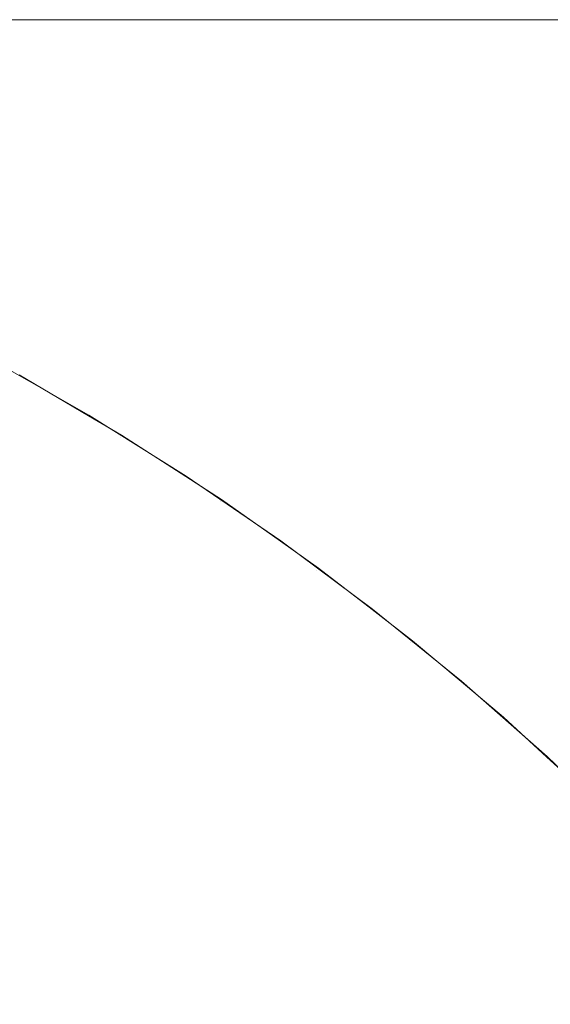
# Model space of a CAD drawing. Header units: centimetres. Extents: x -25.9 to 27.4, y -28.2 to -26.4.
# Tile 87 of 199: x -8.0798 to -8.0608, y -26.3952 to -26.36. Entities that reach past the tile are written whole.
import ezdxf

# ---------------------------------------------------------------- set-up
doc = ezdxf.new("R2010")
doc.units = ezdxf.units.CM
doc.header["$LTSCALE"] = 2.54
doc.layers.add('Lucido design-1', color=7, linetype='Continuous')

# ---------------------------------------------------------------- blocks, each defined once
blk = doc.blocks.new('Gruppo-4-1')
at = {"color": 7, "linetype": 'Continuous', "lineweight": 9}
for points, invisible_edges in [([(27.271439, -26.360047, 540.423108), (27.271439, -26.36, 540.420033), (-25.828561, -26.36, 540.420033), (-25.828561, -26.360047, 540.423108)], 8), ([(-25.828561, -26.36, 539.820033), (-8.078696, -26.36, 540.152168), (-8.084169, -26.36, 540.145677)], 9), ([(-25.828561, -26.36, 540.420033), (-8.003133, -26.36, 540.205611), (-8.010942, -26.36, 540.202279)], 9), ([(-25.828561, -26.36, 540.420033), (-8.040556, -26.36, 540.185735), (-8.047488, -26.36, 540.180833)], 9), ([(-25.828561, -26.36, 540.420033), (-8.0261, -26.36, 540.194636), (-8.033423, -26.36, 540.190339)], 9), ([(-8.010942, -26.36, 540.202279), (-8.018602, -26.36, 540.198619), (-25.828561, -26.36, 540.420033)], 10), ([(-8.018602, -26.36, 540.198619), (-8.0261, -26.36, 540.194636), (-25.828561, -26.36, 540.420033)], 10), ([(-25.828561, -26.36, 540.420033), (-7.987126, -26.36, 540.211267), (-7.995189, -26.36, 540.208609)], 9), ([(-25.828561, -26.36, 540.420033), (-7.970697, -26.36, 540.215544), (-7.978957, -26.36, 540.21358)], 9), ([(-25.828561, -26.36, 539.820033), (-8.066949, -26.36, 540.164425), (-8.072953, -26.36, 540.158421)], 9), ([(-8.033423, -26.36, 540.190339), (-8.040556, -26.36, 540.185735), (-25.828561, -26.36, 540.420033)], 10), ([(-8.047488, -26.36, 540.180833), (-8.054205, -26.36, 540.175641), (-25.828561, -26.36, 540.420033)], 10), ([(-7.995189, -26.36, 540.208609), (-8.003133, -26.36, 540.205611), (-25.828561, -26.36, 540.420033)], 10), ([(-25.828561, -26.36, 540.420033), (-7.962362, -26.36, 540.217157), (-7.970697, -26.36, 540.215544)], 9), ([(-7.978957, -26.36, 540.21358), (-7.987126, -26.36, 540.211267), (-25.828561, -26.36, 540.420033)], 10), ([(9.371439, -26.36, 540.220033), (-25.828561, -26.36, 540.420033), (27.271439, -26.36, 540.420033)], 9), ([(9.371439, -26.36, 540.220033), (-7.928561, -26.36, 540.220033), (-25.828561, -26.36, 540.420033)], 10), ([(-8.072953, -26.36, 540.158421), (-8.078696, -26.36, 540.152168), (-25.828561, -26.36, 539.820033)], 10), ([(-25.828561, -26.36, 539.820033), (-25.828561, -26.36, 540.420033), (-8.054205, -26.36, 540.175641), (-8.060696, -26.36, 540.170168)], 10), ([(-8.060696, -26.36, 540.170168), (-8.066949, -26.36, 540.164425), (-25.828561, -26.36, 539.820033)], 10), ([(-25.828561, -26.36, 540.420033), (-7.953965, -26.36, 540.218414), (-7.962362, -26.36, 540.217157)], 9), ([(-25.828561, -26.36, 540.420033), (-7.93705, -26.36, 540.219853), (-7.945523, -26.36, 540.219313)], 9), ([(-7.928561, -26.36, 540.220033), (-7.93705, -26.36, 540.219853), (-25.828561, -26.36, 540.420033)], 10), ([(-7.945523, -26.36, 540.219313), (-7.953965, -26.36, 540.218414), (-25.828561, -26.36, 540.420033)], 10), ([(-25.828561, -26.360047, 540.423108), (-25.828561, -26.360114, 540.424394), (27.271439, -26.360114, 540.424394), (27.271439, -26.360047, 540.423108)], 10), ([(27.271439, -26.360261, 540.427254), (27.271439, -26.360114, 540.424394), (-25.828561, -26.360114, 540.424394), (-25.828561, -26.360261, 540.427254)], 10), ([(-25.828561, -26.360261, 540.427254), (-25.828561, -26.3604, 540.428747), (27.271439, -26.3604, 540.428747), (27.271439, -26.360261, 540.427254)], 10), ([(-8.085856, -26.360095, 540.136368), (-8.080776, -26.360095, 540.142938), (-8.077561, -26.360361, 540.140342), (-8.082533, -26.360361, 540.13391)], 15), ([(-8.084169, -26.36, 540.145677), (-8.078696, -26.36, 540.152168), (-8.075423, -26.360095, 540.149288), (-8.080776, -26.360095, 540.142938)], 14), ([(-8.080776, -26.360095, 540.142938), (-8.075423, -26.360095, 540.149288), (-8.072321, -26.360361, 540.146558), (-8.077561, -26.360361, 540.140342)], 15), ([(-8.078696, -26.36, 540.152168), (-8.072953, -26.36, 540.158421), (-8.069805, -26.360095, 540.155404), (-8.075423, -26.360095, 540.149288)], 14), ([(-8.075423, -26.360095, 540.149288), (-8.069805, -26.360095, 540.155404), (-8.066822, -26.360361, 540.152545), (-8.072321, -26.360361, 540.146558)], 15), ([(-8.072953, -26.36, 540.158421), (-8.066949, -26.36, 540.164425), (-8.063932, -26.360095, 540.161277), (-8.069805, -26.360095, 540.155404)], 14), ([(-8.069805, -26.360095, 540.155404), (-8.063932, -26.360095, 540.161277), (-8.061073, -26.360361, 540.158294), (-8.066822, -26.360361, 540.152545)], 15), ([(-8.066949, -26.36, 540.164425), (-8.060696, -26.36, 540.170168), (-8.057816, -26.360095, 540.166895), (-8.063932, -26.360095, 540.161277)], 14), ([(-8.063932, -26.360095, 540.161277), (-8.057816, -26.360095, 540.166895), (-8.055086, -26.360361, 540.163793), (-8.061073, -26.360361, 540.158294)], 15), ([(27.271439, -26.360647, 540.43139), (27.271439, -26.3604, 540.428747), (-25.828561, -26.3604, 540.428747), (-25.828561, -26.360647, 540.43139)], 10), ([(-25.828561, -26.360647, 540.43139), (-25.828561, -26.360876, 540.433083), (27.271439, -26.360876, 540.433083), (27.271439, -26.360647, 540.43139)], 10), ([(-8.087227, -26.360361, 540.127273), (-8.082533, -26.360361, 540.13391), (-8.079225, -26.360798, 540.131464), (-8.083819, -26.360798, 540.124969)], 15), ([(-8.082533, -26.360361, 540.13391), (-8.077561, -26.360361, 540.140342), (-8.07436, -26.360798, 540.137758), (-8.079225, -26.360798, 540.131464)], 15), ([(-8.077561, -26.360361, 540.140342), (-8.072321, -26.360361, 540.146558), (-8.069232, -26.360798, 540.143839), (-8.07436, -26.360798, 540.137758)], 15), ([(-8.072321, -26.360361, 540.146558), (-8.066822, -26.360361, 540.152545), (-8.063851, -26.360798, 540.149698), (-8.069232, -26.360798, 540.143839)], 15), ([(-8.066822, -26.360361, 540.152545), (-8.061073, -26.360361, 540.158294), (-8.058226, -26.360798, 540.155323), (-8.063851, -26.360798, 540.149698)], 15), ([(-8.061073, -26.360361, 540.158294), (-8.055086, -26.360361, 540.163793), (-8.052367, -26.360798, 540.160704), (-8.058226, -26.360798, 540.155323)], 15), ([(27.271439, -26.361205, 540.435511), (27.271439, -26.360876, 540.433083), (-25.828561, -26.360876, 540.433083), (-25.828561, -26.361205, 540.435511)], 10), ([(-8.083819, -26.360798, 540.124969), (-8.079225, -26.360798, 540.131464), (-8.075937, -26.361404, 540.129032), (-8.080431, -26.361404, 540.122679)], 15), ([(-8.079225, -26.360798, 540.131464), (-8.07436, -26.360798, 540.137758), (-8.071178, -26.361404, 540.135189), (-8.075937, -26.361404, 540.129032)], 15), ([(-8.07436, -26.360798, 540.137758), (-8.069232, -26.360798, 540.143839), (-8.066163, -26.361404, 540.141138), (-8.071178, -26.361404, 540.135189)], 15), ([(-8.069232, -26.360798, 540.143839), (-8.063851, -26.360798, 540.149698), (-8.060899, -26.361404, 540.146869), (-8.066163, -26.361404, 540.141138)], 15), ([(-8.063851, -26.360798, 540.149698), (-8.058226, -26.360798, 540.155323), (-8.055397, -26.361404, 540.152371), (-8.060899, -26.361404, 540.146869)], 15), ([(-25.828561, -26.361205, 540.435511), (-25.828561, -26.36154, 540.437394), (27.271439, -26.36154, 540.437394), (27.271439, -26.361205, 540.435511)], 10), ([(27.271439, -26.361935, 540.439608), (27.271439, -26.36154, 540.437394), (-25.828561, -26.36154, 540.437394), (-25.828561, -26.361935, 540.439608)], 10), ([(-8.08465, -26.361404, 540.116141), (-8.080431, -26.361404, 540.122679), (-8.077069, -26.362177, 540.120407), (-8.081195, -26.362177, 540.114014)], 15), ([(-8.080431, -26.361404, 540.122679), (-8.075937, -26.361404, 540.129032), (-8.072675, -26.362177, 540.126619), (-8.077069, -26.362177, 540.120407)], 15), ([(-8.075937, -26.361404, 540.129032), (-8.071178, -26.361404, 540.135189), (-8.068022, -26.362177, 540.13264), (-8.072675, -26.362177, 540.126619)], 15), ([(-8.071178, -26.361404, 540.135189), (-8.066163, -26.361404, 540.141138), (-8.063117, -26.362177, 540.138457), (-8.068022, -26.362177, 540.13264)], 15), ([(-8.066163, -26.361404, 540.141138), (-8.060899, -26.361404, 540.146869), (-8.05797, -26.362177, 540.144061), (-8.063117, -26.362177, 540.138457)], 15), ([(-8.060899, -26.361404, 540.146869), (-8.055397, -26.361404, 540.152371), (-8.052589, -26.362177, 540.149442), (-8.05797, -26.362177, 540.144061)], 15), ([(-25.828561, -26.361935, 540.439608), (-25.828561, -26.362392, 540.441673), (27.271439, -26.362392, 540.441673), (27.271439, -26.361935, 540.439608)], 10), ([(27.271439, -26.362835, 540.443675), (27.271439, -26.362392, 540.441673), (-25.828561, -26.362392, 540.441673), (-25.828561, -26.362835, 540.443675)], 10), ([(-8.085046, -26.362177, 540.107451), (-8.081195, -26.362177, 540.114014), (-8.077773, -26.363117, 540.111907), (-8.081538, -26.363117, 540.105491)], 15), ([(-8.081195, -26.362177, 540.114014), (-8.077069, -26.362177, 540.120407), (-8.07374, -26.363117, 540.118157), (-8.077773, -26.363117, 540.111907)], 15), ([(-8.077069, -26.362177, 540.120407), (-8.072675, -26.362177, 540.126619), (-8.069444, -26.363117, 540.12423), (-8.07374, -26.363117, 540.118157)], 15), ([(-8.072675, -26.362177, 540.126619), (-8.068022, -26.362177, 540.13264), (-8.064895, -26.363117, 540.130115), (-8.069444, -26.363117, 540.12423)], 15), ([(-8.068022, -26.362177, 540.13264), (-8.063117, -26.362177, 540.138457), (-8.0601, -26.363117, 540.135802), (-8.064895, -26.363117, 540.130115)], 15), ([(-8.063117, -26.362177, 540.138457), (-8.05797, -26.362177, 540.144061), (-8.055069, -26.363117, 540.141281), (-8.0601, -26.363117, 540.135802)], 15), ([(-25.828561, -26.362835, 540.443675), (-25.828561, -26.363428, 540.44591), (27.271439, -26.363428, 540.44591), (27.271439, -26.362835, 540.443675)], 10), ([(-8.085027, -26.363117, 540.098922), (-8.081538, -26.363117, 540.105491), (-8.07807, -26.36422, 540.103554), (-8.08148, -26.36422, 540.097133)], 15), ([(-8.081538, -26.363117, 540.105491), (-8.077773, -26.363117, 540.111907), (-8.07439, -26.36422, 540.109824), (-8.07807, -26.36422, 540.103554)], 15), ([(-8.077773, -26.363117, 540.111907), (-8.07374, -26.363117, 540.118157), (-8.070448, -26.36422, 540.115932), (-8.07439, -26.36422, 540.109824)], 15), ([(-8.07374, -26.363117, 540.118157), (-8.069444, -26.363117, 540.12423), (-8.06625, -26.36422, 540.121868), (-8.070448, -26.36422, 540.115932)], 15), ([(-8.069444, -26.363117, 540.12423), (-8.064895, -26.363117, 540.130115), (-8.061804, -26.36422, 540.12762), (-8.06625, -26.36422, 540.121868)], 15), ([(-8.064895, -26.363117, 540.130115), (-8.0601, -26.363117, 540.135802), (-8.057118, -26.36422, 540.133178), (-8.061804, -26.36422, 540.12762)], 15), ([(27.271439, -26.363905, 540.447705), (27.271439, -26.363428, 540.44591), (-25.828561, -26.363428, 540.44591), (-25.828561, -26.363905, 540.447705)], 10), ([(-25.828561, -26.363905, 540.447705), (-25.828561, -26.364648, 540.450098), (27.271439, -26.364648, 540.450098), (27.271439, -26.363905, 540.447705)], 10), ([(-8.084614, -26.36422, 540.090574), (-8.08148, -26.36422, 540.097133), (-8.077979, -26.365486, 540.095368), (-8.081042, -26.365486, 540.088959)], 15), ([(-8.08148, -26.36422, 540.097133), (-8.07807, -26.36422, 540.103554), (-8.074647, -26.365486, 540.101642), (-8.077979, -26.365486, 540.095368)], 15), ([(-8.07807, -26.36422, 540.103554), (-8.07439, -26.36422, 540.109824), (-8.071052, -26.365486, 540.107768), (-8.074647, -26.365486, 540.101642)], 15), ([(-8.07439, -26.36422, 540.109824), (-8.070448, -26.36422, 540.115932), (-8.0672, -26.365486, 540.113737), (-8.071052, -26.365486, 540.107768)], 15), ([(-8.070448, -26.36422, 540.115932), (-8.06625, -26.36422, 540.121868), (-8.063098, -26.365486, 540.119536), (-8.0672, -26.365486, 540.113737)], 15), ([(-8.06625, -26.36422, 540.121868), (-8.061804, -26.36422, 540.12762), (-8.058754, -26.365486, 540.125157), (-8.063098, -26.365486, 540.119536)], 15), ([(-8.061804, -26.36422, 540.12762), (-8.057118, -26.36422, 540.133178), (-8.054175, -26.365486, 540.130587), (-8.058754, -26.365486, 540.125157)], 15), ([(27.271439, -26.365143, 540.45169), (27.271439, -26.364648, 540.450098), (-25.828561, -26.364648, 540.450098), (-25.828561, -26.365143, 540.45169)], 10), ([(-25.828561, -26.365143, 540.45169), (-25.828561, -26.36605, 540.454229), (27.271439, -26.36605, 540.454229), (27.271439, -26.365143, 540.45169)], 10), ([(-8.08383, -26.365486, 540.082425), (-8.081042, -26.365486, 540.088959), (-8.077523, -26.36691, 540.087368), (-8.080246, -26.36691, 540.080985)], 15), ([(-8.081042, -26.365486, 540.088959), (-8.077979, -26.365486, 540.095368), (-8.074531, -26.36691, 540.09363), (-8.077523, -26.36691, 540.087368)], 15), ([(-8.077979, -26.365486, 540.095368), (-8.074647, -26.365486, 540.101642), (-8.071276, -26.36691, 540.099758), (-8.074531, -26.36691, 540.09363)], 15), ([(-8.074647, -26.365486, 540.101642), (-8.071052, -26.365486, 540.107768), (-8.067763, -26.36691, 540.105743), (-8.071276, -26.36691, 540.099758)], 15), ([(-8.071052, -26.365486, 540.107768), (-8.0672, -26.365486, 540.113737), (-8.064, -26.36691, 540.111574), (-8.067763, -26.36691, 540.105743)], 15), ([(-8.0672, -26.365486, 540.113737), (-8.063098, -26.365486, 540.119536), (-8.059993, -26.36691, 540.11724), (-8.064, -26.36691, 540.111574)], 15), ([(-8.063098, -26.365486, 540.119536), (-8.058754, -26.365486, 540.125157), (-8.055749, -26.36691, 540.12273), (-8.059993, -26.36691, 540.11724)], 15), ([(27.271439, -26.366548, 540.455624), (27.271439, -26.36605, 540.454229), (-25.828561, -26.36605, 540.454229), (-25.828561, -26.366548, 540.455624)], 10), ([(-25.828561, -26.366548, 540.455624), (-25.828561, -26.367629, 540.458295), (27.271439, -26.367629, 540.458295), (27.271439, -26.366548, 540.455624)], 10), ([(-8.084869, -26.36691, 540.067902), (-8.082696, -26.36691, 540.074493), (-8.079117, -26.36849, 540.073228), (-8.081239, -26.36849, 540.06679)], 15), ([(-8.082696, -26.36691, 540.074493), (-8.080246, -26.36691, 540.080985), (-8.076723, -26.36849, 540.07957), (-8.079117, -26.36849, 540.073228)], 15), ([(-8.080246, -26.36691, 540.080985), (-8.077523, -26.36691, 540.087368), (-8.074063, -26.36849, 540.085804), (-8.076723, -26.36849, 540.07957)], 15), ([(-8.077523, -26.36691, 540.087368), (-8.074531, -26.36691, 540.09363), (-8.07114, -26.36849, 540.09192), (-8.074063, -26.36849, 540.085804)], 15), ([(-8.074531, -26.36691, 540.09363), (-8.071276, -26.36691, 540.099758), (-8.067961, -26.36849, 540.097907), (-8.07114, -26.36849, 540.09192)], 15), ([(-8.071276, -26.36691, 540.099758), (-8.067763, -26.36691, 540.105743), (-8.06453, -26.36849, 540.103753), (-8.067961, -26.36849, 540.097907)], 15), ([(-8.067763, -26.36691, 540.105743), (-8.064, -26.36691, 540.111574), (-8.060855, -26.36849, 540.109448), (-8.06453, -26.36849, 540.103753)], 15), ([(-8.064, -26.36691, 540.111574), (-8.059993, -26.36691, 540.11724), (-8.056941, -26.36849, 540.114982), (-8.060855, -26.36849, 540.109448)], 15), ([(27.271439, -26.368117, 540.459498), (27.271439, -26.367629, 540.458295), (-25.828561, -26.367629, 540.458295), (-25.828561, -26.368117, 540.459498)], 10), ([(-25.828561, -26.368117, 540.459498), (-25.828561, -26.369385, 540.462288), (27.271439, -26.369385, 540.462288), (27.271439, -26.368117, 540.459498)], 10), ([(-8.084654, -26.36849, 540.053674), (-8.083085, -26.36849, 540.060268), (-8.07948, -26.370224, 540.05933), (-8.081012, -26.370224, 540.052889)], 15), ([(-8.083085, -26.36849, 540.060268), (-8.081239, -26.36849, 540.06679), (-8.077677, -26.370224, 540.065699), (-8.07948, -26.370224, 540.05933)], 15), ([(-8.081239, -26.36849, 540.06679), (-8.079117, -26.36849, 540.073228), (-8.075604, -26.370224, 540.071987), (-8.077677, -26.370224, 540.065699)], 15), ([(-8.079117, -26.36849, 540.073228), (-8.076723, -26.36849, 540.07957), (-8.073267, -26.370224, 540.078181), (-8.075604, -26.370224, 540.071987)], 15), ([(-8.076723, -26.36849, 540.07957), (-8.074063, -26.36849, 540.085804), (-8.070668, -26.370224, 540.08427), (-8.073267, -26.370224, 540.078181)], 15), ([(-8.074063, -26.36849, 540.085804), (-8.07114, -26.36849, 540.09192), (-8.067814, -26.370224, 540.090243), (-8.070668, -26.370224, 540.08427)], 15), ([(-8.07114, -26.36849, 540.09192), (-8.067961, -26.36849, 540.097907), (-8.064709, -26.370224, 540.09609), (-8.067814, -26.370224, 540.090243)], 15), ([(-8.067961, -26.36849, 540.097907), (-8.06453, -26.36849, 540.103753), (-8.061358, -26.370224, 540.1018), (-8.064709, -26.370224, 540.09609)], 15), ([(-8.06453, -26.36849, 540.103753), (-8.060855, -26.36849, 540.109448), (-8.057768, -26.370224, 540.107362), (-8.061358, -26.370224, 540.1018)], 15), ([(-8.060855, -26.36849, 540.109448), (-8.056941, -26.36849, 540.114982), (-8.053946, -26.370224, 540.112767), (-8.057768, -26.370224, 540.107362)], 15), ([(27.271439, -26.369848, 540.463308), (27.271439, -26.369385, 540.462288), (-25.828561, -26.369385, 540.462288), (-25.828561, -26.369848, 540.463308)], 10), ([(-25.828561, -26.369848, 540.463308), (-25.828561, -26.371313, 540.466201), (27.271439, -26.371313, 540.466201), (27.271439, -26.369848, 540.463308)], 10), ([(-8.083951, -26.370224, 540.033259), (-8.083249, -26.370224, 540.039842), (-8.079631, -26.372108, 540.039379), (-8.080316, -26.372108, 540.03295)], 15), ([(-8.083249, -26.370224, 540.039842), (-8.082269, -26.370224, 540.046389), (-8.078674, -26.372108, 540.045773), (-8.079631, -26.372108, 540.039379)], 15), ([(-8.082269, -26.370224, 540.046389), (-8.081012, -26.370224, 540.052889), (-8.077446, -26.372108, 540.052121), (-8.078674, -26.372108, 540.045773)], 15), ([(-8.081012, -26.370224, 540.052889), (-8.07948, -26.370224, 540.05933), (-8.07595, -26.372108, 540.05841), (-8.077446, -26.372108, 540.052121)], 15), ([(-8.07948, -26.370224, 540.05933), (-8.077677, -26.370224, 540.065699), (-8.074189, -26.372108, 540.064631), (-8.07595, -26.372108, 540.05841)], 15), ([(-8.077677, -26.370224, 540.065699), (-8.075604, -26.370224, 540.071987), (-8.072165, -26.372108, 540.070772), (-8.074189, -26.372108, 540.064631)], 15), ([(-8.075604, -26.370224, 540.071987), (-8.073267, -26.370224, 540.078181), (-8.069882, -26.372108, 540.076821), (-8.072165, -26.372108, 540.070772)], 15), ([(-8.073267, -26.370224, 540.078181), (-8.070668, -26.370224, 540.08427), (-8.067344, -26.372108, 540.082767), (-8.069882, -26.372108, 540.076821)], 15), ([(-8.070668, -26.370224, 540.08427), (-8.067814, -26.370224, 540.090243), (-8.064557, -26.372108, 540.088601), (-8.067344, -26.372108, 540.082767)], 15), ([(-8.067814, -26.370224, 540.090243), (-8.064709, -26.370224, 540.09609), (-8.061524, -26.372108, 540.094311), (-8.064557, -26.372108, 540.088601)], 15), ([(-8.064709, -26.370224, 540.09609), (-8.061358, -26.370224, 540.1018), (-8.058252, -26.372108, 540.099887), (-8.061524, -26.372108, 540.094311)], 15), ([(-8.061358, -26.370224, 540.1018), (-8.057768, -26.370224, 540.107362), (-8.054746, -26.372108, 540.105319), (-8.058252, -26.372108, 540.099887)], 15), ([(27.271439, -26.371739, 540.467045), (27.271439, -26.371313, 540.466201), (-25.828561, -26.371313, 540.466201), (-25.828561, -26.371739, 540.467045)], 10), ([(-25.828561, -26.371739, 540.467045), (-25.828561, -26.373409, 540.470027), (27.271439, -26.373409, 540.470027), (27.271439, -26.371739, 540.467045)], 10), ([(-8.079792, -26.372699, 539.820033), (-8.080865, -26.372108, 540.020033), (-8.0773, -26.374138, 540.020033)], 9), ([(-8.080865, -26.372108, 540.020033), (-8.080727, -26.372108, 540.026497), (-8.077166, -26.374138, 540.026346), (-8.0773, -26.374138, 540.020033)], 7), ([(-8.080727, -26.372108, 540.026497), (-8.080316, -26.372108, 540.03295), (-8.076765, -26.374138, 540.032647), (-8.077166, -26.374138, 540.026346)], 15), ([(-8.080316, -26.372108, 540.03295), (-8.079631, -26.372108, 540.039379), (-8.076096, -26.374138, 540.038926), (-8.076765, -26.374138, 540.032647)], 15), ([(-8.079631, -26.372108, 540.039379), (-8.078674, -26.372108, 540.045773), (-8.075161, -26.374138, 540.04517), (-8.076096, -26.374138, 540.038926)], 15), ([(-8.078674, -26.372108, 540.045773), (-8.077446, -26.372108, 540.052121), (-8.073962, -26.374138, 540.05137), (-8.075161, -26.374138, 540.04517)], 15), ([(-8.077446, -26.372108, 540.052121), (-8.07595, -26.372108, 540.05841), (-8.072501, -26.374138, 540.057512), (-8.073962, -26.374138, 540.05137)], 15), ([(-8.07595, -26.372108, 540.05841), (-8.074189, -26.372108, 540.064631), (-8.070781, -26.374138, 540.063588), (-8.072501, -26.374138, 540.057512)], 15), ([(-8.074189, -26.372108, 540.064631), (-8.072165, -26.372108, 540.070772), (-8.068804, -26.374138, 540.069584), (-8.070781, -26.374138, 540.063588)], 15), ([(-8.072165, -26.372108, 540.070772), (-8.069882, -26.372108, 540.076821), (-8.066575, -26.374138, 540.075492), (-8.068804, -26.374138, 540.069584)], 15), ([(-8.069882, -26.372108, 540.076821), (-8.067344, -26.372108, 540.082767), (-8.064097, -26.374138, 540.081299), (-8.066575, -26.374138, 540.075492)], 15), ([(-8.067344, -26.372108, 540.082767), (-8.064557, -26.372108, 540.088601), (-8.061374, -26.374138, 540.086996), (-8.064097, -26.374138, 540.081299)], 15), ([(-8.064557, -26.372108, 540.088601), (-8.061524, -26.372108, 540.094311), (-8.058413, -26.374138, 540.092573), (-8.061374, -26.374138, 540.086996)], 15), ([(-8.061524, -26.372108, 540.094311), (-8.058252, -26.372108, 540.099887), (-8.055217, -26.374138, 540.098018), (-8.058413, -26.374138, 540.092573)], 15), ([(-8.079968, -26.373014, 539.811541), (-8.07632, -26.375155, 539.811541), (-8.076549, -26.375526, 539.807427), (-8.080181, -26.373395, 539.807427)], 15), ([(-8.079838, -26.372782, 539.815674), (-8.076181, -26.374928, 539.815674), (-8.07632, -26.375155, 539.811541), (-8.079968, -26.373014, 539.811541)], 15), ([(-8.076181, -26.374928, 539.815674), (-8.079838, -26.372782, 539.815674), (-8.079792, -26.372699, 539.820033), (-8.07731, -26.374155, 539.820033)], 11), ([(-8.0773, -26.374138, 540.020033), (-8.07731, -26.374155, 539.820033), (-8.079792, -26.372699, 539.820033)], 9), ([(27.271439, -26.373788, 540.470703), (27.271439, -26.373409, 540.470027), (-25.828561, -26.373409, 540.470027), (-25.828561, -26.373788, 540.470703)], 10), ([(-8.080181, -26.373395, 539.807427), (-8.076549, -26.375526, 539.807427), (-8.076867, -26.376042, 539.803337), (-8.080476, -26.373924, 539.803337)], 15), ([(-25.828561, -26.373788, 540.470703), (-25.828561, -26.37567, 540.473758), (27.271439, -26.37567, 540.473758), (27.271439, -26.373788, 540.470703)], 10), ([(-8.080476, -26.373924, 539.803337), (-8.076867, -26.376042, 539.803337), (-8.077272, -26.376701, 539.79928), (-8.080854, -26.374599, 539.79928)], 15), ([(-8.076131, -26.374847, 539.820033), (-8.07731, -26.374155, 539.820033), (-8.0773, -26.374138, 540.020033)], 10), ([(-8.07731, -26.374155, 539.820033), (-8.076131, -26.374847, 539.820033), (-8.076181, -26.374928, 539.815674)], 10), ([(-8.076131, -26.374847, 539.820033), (-8.0773, -26.374138, 540.020033), (-8.073825, -26.37631, 540.020033)], 9), ([(-8.0773, -26.374138, 540.020033), (-8.077166, -26.374138, 540.026346), (-8.073695, -26.37631, 540.026199), (-8.073825, -26.37631, 540.020033)], 7), ([(-8.077166, -26.374138, 540.026346), (-8.076765, -26.374138, 540.032647), (-8.073302, -26.37631, 540.032353), (-8.073695, -26.37631, 540.026199)], 15), ([(-8.076765, -26.374138, 540.032647), (-8.076096, -26.374138, 540.038926), (-8.072649, -26.37631, 540.038485), (-8.073302, -26.37631, 540.032353)], 15), ([(-8.076096, -26.374138, 540.038926), (-8.075161, -26.374138, 540.04517), (-8.071736, -26.37631, 540.044583), (-8.072649, -26.37631, 540.038485)], 15), ([(-8.075161, -26.374138, 540.04517), (-8.073962, -26.374138, 540.05137), (-8.070565, -26.37631, 540.050638), (-8.071736, -26.37631, 540.044583)], 15), ([(-8.073962, -26.374138, 540.05137), (-8.072501, -26.374138, 540.057512), (-8.069138, -26.37631, 540.056637), (-8.070565, -26.37631, 540.050638)], 15), ([(-8.072501, -26.374138, 540.057512), (-8.070781, -26.374138, 540.063588), (-8.067458, -26.37631, 540.06257), (-8.069138, -26.37631, 540.056637)], 15), ([(-8.070781, -26.374138, 540.063588), (-8.068804, -26.374138, 540.069584), (-8.065528, -26.37631, 540.068427), (-8.067458, -26.37631, 540.06257)], 15), ([(-8.068804, -26.374138, 540.069584), (-8.066575, -26.374138, 540.075492), (-8.06335, -26.37631, 540.074196), (-8.065528, -26.37631, 540.068427)], 15), ([(-8.066575, -26.374138, 540.075492), (-8.064097, -26.374138, 540.081299), (-8.06093, -26.37631, 540.079868), (-8.06335, -26.37631, 540.074196)], 15), ([(-8.064097, -26.374138, 540.081299), (-8.061374, -26.374138, 540.086996), (-8.058271, -26.37631, 540.085432), (-8.06093, -26.37631, 540.079868)], 15), ([(-8.061374, -26.374138, 540.086996), (-8.058413, -26.374138, 540.092573), (-8.055379, -26.37631, 540.090878), (-8.058271, -26.37631, 540.085432)], 15), ([(-8.080854, -26.374599, 539.79928), (-8.077272, -26.376701, 539.79928), (-8.077765, -26.377501, 539.795262), (-8.081312, -26.37542, 539.795262)], 15), ([(-8.076181, -26.374928, 539.815674), (-8.072617, -26.377228, 539.815674), (-8.072766, -26.377448, 539.811541), (-8.07632, -26.375155, 539.811541)], 15), ([(-8.072617, -26.377228, 539.815674), (-8.076181, -26.374928, 539.815674), (-8.076131, -26.374847, 539.820033), (-8.073837, -26.376328, 539.820033)], 11), ([(-8.073825, -26.37631, 540.020033), (-8.073837, -26.376328, 539.820033), (-8.076131, -26.374847, 539.820033)], 9), ([(-8.081312, -26.37542, 539.795262), (-8.077765, -26.377501, 539.795262), (-8.078343, -26.378441, 539.791289), (-8.08185, -26.376383, 539.791289)], 15), ([(-8.07632, -26.375155, 539.811541), (-8.072766, -26.377448, 539.811541), (-8.073011, -26.37781, 539.807427), (-8.076549, -26.375526, 539.807427)], 15), ([(27.271439, -26.375989, 540.474275), (27.271439, -26.37567, 540.473758), (-25.828561, -26.37567, 540.473758), (-25.828561, -26.375989, 540.474275)], 10), ([(-8.076549, -26.375526, 539.807427), (-8.073011, -26.37781, 539.807427), (-8.07335, -26.378312, 539.803337), (-8.076867, -26.376042, 539.803337)], 15), ([(-25.828561, -26.375989, 540.474275), (-25.828561, -26.378092, 540.477386), (27.271439, -26.378092, 540.477386), (27.271439, -26.375989, 540.474275)], 10), ([(-8.076867, -26.376042, 539.803337), (-8.07335, -26.378312, 539.803337), (-8.073783, -26.378953, 539.79928), (-8.077272, -26.376701, 539.79928)], 15), ([(-8.08185, -26.376383, 539.791289), (-8.078343, -26.378441, 539.791289), (-8.079007, -26.379518, 539.787368), (-8.082467, -26.377488, 539.787368)], 15), ([(-8.072564, -26.377149, 539.820033), (-8.073837, -26.376328, 539.820033), (-8.073825, -26.37631, 540.020033)], 10), ([(-8.073837, -26.376328, 539.820033), (-8.072564, -26.377149, 539.820033), (-8.072617, -26.377228, 539.815674)], 10), ([(-8.072564, -26.377149, 539.820033), (-8.073825, -26.37631, 540.020033), (-8.070445, -26.378621, 540.020033)], 9), ([(-8.073825, -26.37631, 540.020033), (-8.073695, -26.37631, 540.026199), (-8.070318, -26.378621, 540.026055), (-8.070445, -26.378621, 540.020033)], 7), ([(-8.073695, -26.37631, 540.026199), (-8.073302, -26.37631, 540.032353), (-8.069934, -26.378621, 540.032066), (-8.070318, -26.378621, 540.026055)], 15), ([(-8.073302, -26.37631, 540.032353), (-8.072649, -26.37631, 540.038485), (-8.069296, -26.378621, 540.038055), (-8.069934, -26.378621, 540.032066)], 15), ([(-8.072649, -26.37631, 540.038485), (-8.071736, -26.37631, 540.044583), (-8.068405, -26.378621, 540.044012), (-8.069296, -26.378621, 540.038055)], 15), ([(-8.071736, -26.37631, 540.044583), (-8.070565, -26.37631, 540.050638), (-8.067261, -26.378621, 540.049925), (-8.068405, -26.378621, 540.044012)], 15), ([(-8.070565, -26.37631, 540.050638), (-8.069138, -26.37631, 540.056637), (-8.065867, -26.378621, 540.055785), (-8.067261, -26.378621, 540.049925)], 15), ([(-8.069138, -26.37631, 540.056637), (-8.067458, -26.37631, 540.06257), (-8.064226, -26.378621, 540.06158), (-8.065867, -26.378621, 540.055785)], 15), ([(-8.067458, -26.37631, 540.06257), (-8.065528, -26.37631, 540.068427), (-8.062341, -26.378621, 540.067301), (-8.064226, -26.378621, 540.06158)], 15), ([(-8.065528, -26.37631, 540.068427), (-8.06335, -26.37631, 540.074196), (-8.060214, -26.378621, 540.072936), (-8.062341, -26.378621, 540.067301)], 15), ([(-8.06335, -26.37631, 540.074196), (-8.06093, -26.37631, 540.079868), (-8.05785, -26.378621, 540.078476), (-8.060214, -26.378621, 540.072936)], 15), ([(-8.06093, -26.37631, 540.079868), (-8.058271, -26.37631, 540.085432), (-8.055253, -26.378621, 540.08391), (-8.05785, -26.378621, 540.078476)], 15), ([(-8.077272, -26.376701, 539.79928), (-8.073783, -26.378953, 539.79928), (-8.074309, -26.379731, 539.795262), (-8.077765, -26.377501, 539.795262)], 15), ([(-8.072617, -26.377228, 539.815674), (-8.069155, -26.379677, 539.815674), (-8.069313, -26.379891, 539.811541), (-8.072766, -26.377448, 539.811541)], 15), ([(-8.069155, -26.379677, 539.815674), (-8.072617, -26.377228, 539.815674), (-8.072564, -26.377149, 539.820033), (-8.070458, -26.378639, 539.820033)], 11), ([(-8.070445, -26.378621, 540.020033), (-8.070458, -26.378639, 539.820033), (-8.072564, -26.377149, 539.820033)], 9), ([(-8.082467, -26.377488, 539.787368), (-8.079007, -26.379518, 539.787368), (-8.079754, -26.380731, 539.783506), (-8.083162, -26.378731, 539.783506)], 15), ([(-8.077765, -26.377501, 539.795262), (-8.074309, -26.379731, 539.795262), (-8.074927, -26.380646, 539.791289), (-8.078343, -26.378441, 539.791289)], 15), ([(-8.072766, -26.377448, 539.811541), (-8.069313, -26.379891, 539.811541), (-8.069573, -26.380242, 539.807427), (-8.073011, -26.37781, 539.807427)], 15), ([(-8.073011, -26.37781, 539.807427), (-8.069573, -26.380242, 539.807427), (-8.069933, -26.380729, 539.803337), (-8.07335, -26.378312, 539.803337)], 15), ([(27.271439, -26.378341, 540.477756), (27.271439, -26.378092, 540.477386), (-25.828561, -26.378092, 540.477386), (-25.828561, -26.378341, 540.477756)], 10), ([(-25.828561, -26.378341, 540.477756), (-25.828561, -26.380669, 540.480906), (27.271439, -26.380669, 540.480906), (27.271439, -26.378341, 540.477756)], 10), ([(-8.078343, -26.378441, 539.791289), (-8.074927, -26.380646, 539.791289), (-8.075636, -26.381694, 539.787368), (-8.079007, -26.379518, 539.787368)], 15), ([(-8.07335, -26.378312, 539.803337), (-8.069933, -26.380729, 539.803337), (-8.070393, -26.381351, 539.79928), (-8.073783, -26.378953, 539.79928)], 15), ([(-8.069098, -26.3796, 539.820033), (-8.070458, -26.378639, 539.820033), (-8.070445, -26.378621, 540.020033)], 10), ([(-8.070458, -26.378639, 539.820033), (-8.069098, -26.3796, 539.820033), (-8.069155, -26.379677, 539.815674)], 10), ([(-8.069098, -26.3796, 539.820033), (-8.070445, -26.378621, 540.020033), (-8.067166, -26.381066, 540.020033)], 9), ([(-8.070445, -26.378621, 540.020033), (-8.070318, -26.378621, 540.026055), (-8.067041, -26.381066, 540.025916), (-8.067166, -26.381066, 540.020033)], 7), ([(-8.070318, -26.378621, 540.026055), (-8.069934, -26.378621, 540.032066), (-8.066667, -26.381066, 540.031788), (-8.067041, -26.381066, 540.025916)], 15), ([(-8.069934, -26.378621, 540.032066), (-8.069296, -26.378621, 540.038055), (-8.066043, -26.381066, 540.037639), (-8.066667, -26.381066, 540.031788)], 15), ([(-8.069296, -26.378621, 540.038055), (-8.068405, -26.378621, 540.044012), (-8.065172, -26.381066, 540.043458), (-8.066043, -26.381066, 540.037639)], 15), ([(-8.068405, -26.378621, 540.044012), (-8.067261, -26.378621, 540.049925), (-8.064055, -26.381066, 540.049234), (-8.065172, -26.381066, 540.043458)], 15), ([(-8.067261, -26.378621, 540.049925), (-8.065867, -26.378621, 540.055785), (-8.062693, -26.381066, 540.054959), (-8.064055, -26.381066, 540.049234)], 15), ([(-8.065867, -26.378621, 540.055785), (-8.064226, -26.378621, 540.06158), (-8.06109, -26.381066, 540.06062), (-8.062693, -26.381066, 540.054959)], 15), ([(-8.064226, -26.378621, 540.06158), (-8.062341, -26.378621, 540.067301), (-8.059248, -26.381066, 540.066208), (-8.06109, -26.381066, 540.06062)], 15), ([(-8.062341, -26.378621, 540.067301), (-8.060214, -26.378621, 540.072936), (-8.057171, -26.381066, 540.071713), (-8.059248, -26.381066, 540.066208)], 15), ([(-8.083162, -26.378731, 539.783506), (-8.079754, -26.380731, 539.783506), (-8.080582, -26.382077, 539.77971), (-8.083933, -26.380111, 539.77971)], 15), ([(-8.073783, -26.378953, 539.79928), (-8.070393, -26.381351, 539.79928), (-8.070951, -26.382106, 539.795262), (-8.074309, -26.379731, 539.795262)], 15), ([(-8.079007, -26.379518, 539.787368), (-8.075636, -26.381694, 539.787368), (-8.076433, -26.382874, 539.783506), (-8.079754, -26.380731, 539.783506)], 15), ([(-8.069155, -26.379677, 539.815674), (-8.065799, -26.38227, 539.815674), (-8.065966, -26.382477, 539.811541), (-8.069313, -26.379891, 539.811541)], 15), ([(-8.065799, -26.38227, 539.815674), (-8.069155, -26.379677, 539.815674), (-8.069098, -26.3796, 539.820033), (-8.067179, -26.381083, 539.820033)], 11), ([(-8.067166, -26.381066, 540.020033), (-8.067179, -26.381083, 539.820033), (-8.069098, -26.3796, 539.820033)], 9), ([(-8.074309, -26.379731, 539.795262), (-8.070951, -26.382106, 539.795262), (-8.071608, -26.382993, 539.791289), (-8.074927, -26.380646, 539.791289)], 15), ([(-8.069313, -26.379891, 539.811541), (-8.065966, -26.382477, 539.811541), (-8.066241, -26.382817, 539.807427), (-8.069573, -26.380242, 539.807427)], 15), ([(-8.069573, -26.380242, 539.807427), (-8.066241, -26.382817, 539.807427), (-8.066621, -26.383288, 539.803337), (-8.069933, -26.380729, 539.803337)], 15), ([(27.271439, -26.38084, 540.481137), (27.271439, -26.380669, 540.480906), (-25.828561, -26.380669, 540.480906), (-25.828561, -26.38084, 540.481137)], 10), ([(-8.079754, -26.380731, 539.783506), (-8.076433, -26.382874, 539.783506), (-8.077318, -26.384183, 539.77971), (-8.080582, -26.382077, 539.77971)], 15), ([(-8.074927, -26.380646, 539.791289), (-8.071608, -26.382993, 539.791289), (-8.07236, -26.384011, 539.787368), (-8.075636, -26.381694, 539.787368)], 15), ([(-8.069933, -26.380729, 539.803337), (-8.066621, -26.383288, 539.803337), (-8.067107, -26.38389, 539.79928), (-8.070393, -26.381351, 539.79928)], 15), ([(-25.828561, -26.38084, 540.481137), (-25.828561, -26.383398, 540.48431), (27.271439, -26.383398, 540.48431), (27.271439, -26.38084, 540.481137)], 10), ([(-8.065739, -26.382196, 539.820033), (-8.067179, -26.381083, 539.820033), (-8.067166, -26.381066, 540.020033)], 10), ([(-8.067179, -26.381083, 539.820033), (-8.065739, -26.382196, 539.820033), (-8.065799, -26.38227, 539.815674)], 10), ([(-8.065739, -26.382196, 539.820033), (-8.067166, -26.381066, 540.020033), (-8.063992, -26.383641, 540.020033)], 9), ([(-8.067166, -26.381066, 540.020033), (-8.067041, -26.381066, 540.025916), (-8.06387, -26.383641, 540.025781), (-8.063992, -26.383641, 540.020033)], 7), ([(-8.067041, -26.381066, 540.025916), (-8.066667, -26.381066, 540.031788), (-8.063504, -26.383641, 540.031519), (-8.06387, -26.383641, 540.025781)], 15), ([(-8.066667, -26.381066, 540.031788), (-8.066043, -26.381066, 540.037639), (-8.062895, -26.383641, 540.037235), (-8.063504, -26.383641, 540.031519)], 15), ([(-8.066043, -26.381066, 540.037639), (-8.065172, -26.381066, 540.043458), (-8.062044, -26.383641, 540.042921), (-8.062895, -26.383641, 540.037235)], 15), ([(-8.065172, -26.381066, 540.043458), (-8.064055, -26.381066, 540.049234), (-8.060952, -26.383641, 540.048566), (-8.062044, -26.383641, 540.042921)], 15), ([(-8.064055, -26.381066, 540.049234), (-8.062693, -26.381066, 540.054959), (-8.059622, -26.383641, 540.054159), (-8.060952, -26.383641, 540.048566)], 15), ([(-8.062693, -26.381066, 540.054959), (-8.06109, -26.381066, 540.06062), (-8.058055, -26.383641, 540.059691), (-8.059622, -26.383641, 540.054159)], 15), ([(-8.06109, -26.381066, 540.06062), (-8.059248, -26.381066, 540.066208), (-8.056256, -26.383641, 540.065151), (-8.058055, -26.383641, 540.059691)], 15), ([(-8.070393, -26.381351, 539.79928), (-8.067107, -26.38389, 539.79928), (-8.067697, -26.384621, 539.795262), (-8.070951, -26.382106, 539.795262)], 15), ([(-8.075636, -26.381694, 539.787368), (-8.07236, -26.384011, 539.787368), (-8.073207, -26.385156, 539.783506), (-8.076433, -26.382874, 539.783506)], 15), ([(-8.080582, -26.382077, 539.77971), (-8.077318, -26.384183, 539.77971), (-8.078289, -26.38562, 539.775984), (-8.081491, -26.383553, 539.775984)], 15), ([(-8.070951, -26.382106, 539.795262), (-8.067697, -26.384621, 539.795262), (-8.068391, -26.38548, 539.791289), (-8.071608, -26.382993, 539.791289)], 15), ([(-8.065966, -26.382477, 539.811541), (-8.062733, -26.385204, 539.811541), (-8.063021, -26.385532, 539.807427), (-8.066241, -26.382817, 539.807427)], 15), ([(-8.065799, -26.38227, 539.815674), (-8.062557, -26.385004, 539.815674), (-8.062733, -26.385204, 539.811541), (-8.065966, -26.382477, 539.811541)], 15), ([(-8.062557, -26.385004, 539.815674), (-8.065799, -26.38227, 539.815674), (-8.065739, -26.382196, 539.820033), (-8.064006, -26.383658, 539.820033)], 11), ([(-8.063992, -26.383641, 540.020033), (-8.064006, -26.383658, 539.820033), (-8.065739, -26.382196, 539.820033)], 9), ([(-8.066241, -26.382817, 539.807427), (-8.063021, -26.385532, 539.807427), (-8.063421, -26.385986, 539.803337), (-8.066621, -26.383288, 539.803337)], 15), ([(-8.076433, -26.382874, 539.783506), (-8.073207, -26.385156, 539.783506), (-8.074147, -26.386427, 539.77971), (-8.077318, -26.384183, 539.77971)], 15), ([(-8.071608, -26.382993, 539.791289), (-8.068391, -26.38548, 539.791289), (-8.069186, -26.386464, 539.787368), (-8.07236, -26.384011, 539.787368)], 15), ([(27.271439, -26.383481, 540.484414), (27.271439, -26.383398, 540.48431), (-25.828561, -26.383398, 540.48431), (-25.828561, -26.383481, 540.484414)], 10), ([(27.271439, -26.386261, 540.48758), (27.271439, -26.383481, 540.484414), (-25.828561, -26.383481, 540.484414), (-25.828561, -26.386261, 540.48758)], 10), ([(-8.081491, -26.383553, 539.775984), (-8.078289, -26.38562, 539.775984), (-8.079344, -26.387181, 539.772337), (-8.082479, -26.385157, 539.772337)], 15), ([(-8.066621, -26.383288, 539.803337), (-8.063421, -26.385986, 539.803337), (-8.063932, -26.386567, 539.79928), (-8.067107, -26.38389, 539.79928)], 15), ([(-8.067107, -26.38389, 539.79928), (-8.063932, -26.386567, 539.79928), (-8.064553, -26.387272, 539.795262), (-8.067697, -26.384621, 539.795262)], 15), ([(-8.062494, -26.384933, 539.820033), (-8.064006, -26.383658, 539.820033), (-8.063992, -26.383641, 540.020033)], 10), ([(-8.064006, -26.383658, 539.820033), (-8.062494, -26.384933, 539.820033), (-8.062557, -26.385004, 539.815674)], 10), ([(-8.062494, -26.384933, 539.820033), (-8.063992, -26.383641, 540.020033), (-8.060928, -26.38634, 540.020033)], 9), ([(-8.063992, -26.383641, 540.020033), (-8.06387, -26.383641, 540.025781), (-8.060809, -26.38634, 540.025651), (-8.060928, -26.38634, 540.020033)], 7), ([(-8.06387, -26.383641, 540.025781), (-8.063504, -26.383641, 540.031519), (-8.060452, -26.38634, 540.031259), (-8.060809, -26.38634, 540.025651)], 15), ([(-8.063504, -26.383641, 540.031519), (-8.062895, -26.383641, 540.037235), (-8.059856, -26.38634, 540.036846), (-8.060452, -26.38634, 540.031259)], 15), ([(-8.062895, -26.383641, 540.037235), (-8.062044, -26.383641, 540.042921), (-8.059024, -26.38634, 540.042404), (-8.059856, -26.38634, 540.036846)], 15), ([(-8.062044, -26.383641, 540.042921), (-8.060952, -26.383641, 540.048566), (-8.057957, -26.38634, 540.04792), (-8.059024, -26.38634, 540.042404)], 15), ([(-8.060952, -26.383641, 540.048566), (-8.059622, -26.383641, 540.054159), (-8.056657, -26.38634, 540.053387), (-8.057957, -26.38634, 540.04792)], 15), ([(-8.077318, -26.384183, 539.77971), (-8.074147, -26.386427, 539.77971), (-8.075178, -26.387821, 539.775984), (-8.078289, -26.38562, 539.775984)], 15), ([(-8.07236, -26.384011, 539.787368), (-8.069186, -26.386464, 539.787368), (-8.07008, -26.387573, 539.783506), (-8.073207, -26.385156, 539.783506)], 15), ([(-8.067697, -26.384621, 539.795262), (-8.064553, -26.387272, 539.795262), (-8.065282, -26.388101, 539.791289), (-8.068391, -26.38548, 539.791289)], 15), ([(-8.062557, -26.385004, 539.815674), (-8.062494, -26.384933, 539.820033), (-8.060944, -26.386357, 539.820033)], 9), ([(-8.060928, -26.38634, 540.020033), (-8.060944, -26.386357, 539.820033), (-8.062494, -26.384933, 539.820033)], 9), ([(-8.082479, -26.385157, 539.772337), (-8.079344, -26.387181, 539.772337), (-8.080481, -26.388862, 539.768772), (-8.083543, -26.386886, 539.768772)], 15), ([(-8.073207, -26.385156, 539.783506), (-8.07008, -26.387573, 539.783506), (-8.071073, -26.388802, 539.77971), (-8.074147, -26.386427, 539.77971)], 15), ([(-8.062733, -26.385204, 539.811541), (-8.059618, -26.388065, 539.811541), (-8.05992, -26.38838, 539.807427), (-8.063021, -26.385532, 539.807427)], 15), ([(-8.062557, -26.385004, 539.815674), (-8.059433, -26.387873, 539.815674), (-8.059618, -26.388065, 539.811541), (-8.062733, -26.385204, 539.811541)], 15), ([(-8.060944, -26.386357, 539.820033), (-8.059368, -26.387804, 539.820033), (-8.059433, -26.387873, 539.815674), (-8.062557, -26.385004, 539.815674)], 14), ([(-8.078289, -26.38562, 539.775984), (-8.075178, -26.387821, 539.775984), (-8.076298, -26.389335, 539.772337), (-8.079344, -26.387181, 539.772337)], 15), ([(-8.068391, -26.38548, 539.791289), (-8.065282, -26.388101, 539.791289), (-8.066118, -26.389051, 539.787368), (-8.069186, -26.386464, 539.787368)], 15), ([(-8.063021, -26.385532, 539.807427), (-8.05992, -26.38838, 539.807427), (-8.060339, -26.388818, 539.803337), (-8.063421, -26.385986, 539.803337)], 15), ([(-8.063421, -26.385986, 539.803337), (-8.060339, -26.388818, 539.803337), (-8.060874, -26.389376, 539.79928), (-8.063932, -26.386567, 539.79928)], 15), ([(27.271439, -26.389175, 540.49063), (27.271439, -26.386273, 540.487592), (-25.828561, -26.386273, 540.487592), (-25.828561, -26.389175, 540.49063)], 10), ([(-8.059368, -26.387804, 539.820033), (-8.060944, -26.386357, 539.820033), (-8.060928, -26.38634, 540.020033)], 10), ([(-8.060928, -26.38634, 540.020033), (-8.05798, -26.38916, 540.020033), (-8.059368, -26.387804, 539.820033)], 10), ([(-8.060928, -26.38634, 540.020033), (-8.060809, -26.38634, 540.025651), (-8.057864, -26.38916, 540.025526), (-8.05798, -26.38916, 540.020033)], 7), ([(-8.074147, -26.386427, 539.77971), (-8.071073, -26.388802, 539.77971), (-8.072163, -26.390151, 539.775984), (-8.075178, -26.387821, 539.775984)], 15), ([(-8.069186, -26.386464, 539.787368), (-8.066118, -26.389051, 539.787368), (-8.067059, -26.39012, 539.783506), (-8.07008, -26.387573, 539.783506)], 15), ([(-8.063932, -26.386567, 539.79928), (-8.060874, -26.389376, 539.79928), (-8.061524, -26.390055, 539.795262), (-8.064553, -26.387272, 539.795262)], 15), ([(-8.079344, -26.387181, 539.772337), (-8.076298, -26.389335, 539.772337), (-8.077505, -26.390967, 539.768772), (-8.080481, -26.388862, 539.768772)], 15), ([(-8.064553, -26.387272, 539.795262), (-8.061524, -26.390055, 539.795262), (-8.062288, -26.390851, 539.791289), (-8.065282, -26.388101, 539.791289)], 15), ([(-8.07008, -26.387573, 539.783506), (-8.067059, -26.39012, 539.783506), (-8.068103, -26.391306, 539.77971), (-8.071073, -26.388802, 539.77971)], 15), ([(-8.075178, -26.387821, 539.775984), (-8.072163, -26.390151, 539.775984), (-8.073346, -26.391617, 539.772337), (-8.076298, -26.389335, 539.772337)], 15), ([(-8.065282, -26.388101, 539.791289), (-8.062288, -26.390851, 539.791289), (-8.063163, -26.391765, 539.787368), (-8.066118, -26.389051, 539.787368)], 15), ([(-8.071073, -26.388802, 539.77971), (-8.068103, -26.391306, 539.77971), (-8.069249, -26.392608, 539.775984), (-8.072163, -26.390151, 539.775984)], 15), ([(-8.060339, -26.388818, 539.803337), (-8.057379, -26.391777, 539.803337), (-8.057938, -26.392313, 539.79928), (-8.060874, -26.389376, 539.79928)], 15), ([(-25.828561, -26.389175, 540.49063), (-25.828561, -26.389292, 540.490742), (27.271439, -26.389292, 540.490742), (27.271439, -26.389175, 540.49063)], 10), ([(-8.080481, -26.388862, 539.768772), (-8.077505, -26.390967, 539.768772), (-8.078797, -26.392714, 539.765297), (-8.081697, -26.390662, 539.765297)], 15), ([(-8.066118, -26.389051, 539.787368), (-8.063163, -26.391765, 539.787368), (-8.064149, -26.392793, 539.783506), (-8.067059, -26.39012, 539.783506)], 15), ([(27.271439, -26.392218, 540.493556), (27.271439, -26.389292, 540.490742), (-25.828561, -26.389292, 540.490742), (-25.828561, -26.392218, 540.493556)], 10), ([(-8.076298, -26.389335, 539.772337), (-8.073346, -26.391617, 539.772337), (-8.074621, -26.393196, 539.768772), (-8.077505, -26.390967, 539.768772)], 15), ([(-8.060874, -26.389376, 539.79928), (-8.057938, -26.392313, 539.79928), (-8.058616, -26.392963, 539.795262), (-8.061524, -26.390055, 539.795262)], 15), ([(-8.072163, -26.390151, 539.775984), (-8.069249, -26.392608, 539.775984), (-8.070493, -26.394022, 539.772337), (-8.073346, -26.391617, 539.772337)], 15), ([(-8.067059, -26.39012, 539.783506), (-8.064149, -26.392793, 539.783506), (-8.065242, -26.393934, 539.77971), (-8.068103, -26.391306, 539.77971)], 15), ([(-8.061524, -26.390055, 539.795262), (-8.058616, -26.392963, 539.795262), (-8.059413, -26.393726, 539.791289), (-8.062288, -26.390851, 539.791289)], 15), ([(-8.081697, -26.390662, 539.765297), (-8.078797, -26.392714, 539.765297), (-8.080171, -26.394572, 539.761917), (-8.082991, -26.392577, 539.761917)], 15), ([(-8.062288, -26.390851, 539.791289), (-8.059413, -26.393726, 539.791289), (-8.060326, -26.394602, 539.787368), (-8.063163, -26.391765, 539.787368)], 15), ([(-8.077505, -26.390967, 539.768772), (-8.074621, -26.393196, 539.768772), (-8.075986, -26.394886, 539.765297), (-8.078797, -26.392714, 539.765297)], 15), ([(-8.068103, -26.391306, 539.77971), (-8.065242, -26.393934, 539.77971), (-8.066442, -26.395186, 539.775984), (-8.069249, -26.392608, 539.775984)], 15), ([(-8.073346, -26.391617, 539.772337), (-8.070493, -26.394022, 539.772337), (-8.071834, -26.395546, 539.768772), (-8.074621, -26.393196, 539.768772)], 15), ([(-8.063163, -26.391765, 539.787368), (-8.060326, -26.394602, 539.787368), (-8.061354, -26.395587, 539.783506), (-8.064149, -26.392793, 539.783506)], 15), ([(-25.828561, -26.392218, 540.493556), (-25.828561, -26.392445, 540.493757), (27.271439, -26.392445, 540.493757), (27.271439, -26.392218, 540.493556)], 10), ([(27.271439, -26.395386, 540.496355), (27.271439, -26.392445, 540.493757), (-25.828561, -26.392445, 540.493757), (-25.828561, -26.395386, 540.496355)], 10), ([(-8.078797, -26.392714, 539.765297), (-8.075986, -26.394886, 539.765297), (-8.077438, -26.396684, 539.761917), (-8.080171, -26.394572, 539.761917)], 15), ([(-8.069249, -26.392608, 539.775984), (-8.066442, -26.395186, 539.775984), (-8.067745, -26.396546, 539.772337), (-8.070493, -26.394022, 539.772337)], 15), ([(-8.064149, -26.392793, 539.783506), (-8.061354, -26.395587, 539.783506), (-8.062496, -26.396681, 539.77971), (-8.065242, -26.393934, 539.77971)], 15), ([(-8.074621, -26.393196, 539.768772), (-8.071834, -26.395546, 539.768772), (-8.07327, -26.397176, 539.765297), (-8.075986, -26.394886, 539.765297)], 15), ([(-8.070493, -26.394022, 539.772337), (-8.067745, -26.396546, 539.772337), (-8.06915, -26.398011, 539.768772), (-8.071834, -26.395546, 539.768772)], 15), ([(-8.065242, -26.393934, 539.77971), (-8.062496, -26.396681, 539.77971), (-8.063747, -26.397881, 539.775984), (-8.066442, -26.395186, 539.775984)], 15), ([(-8.080171, -26.394572, 539.761917), (-8.077438, -26.396684, 539.761917), (-8.078973, -26.398587, 539.758638), (-8.081625, -26.396537, 539.758638)], 15), ([(-8.060326, -26.394602, 539.787368), (-8.057612, -26.397557, 539.787368), (-8.058681, -26.398498, 539.783506), (-8.061354, -26.395587, 539.783506)], 15), ([(-8.075986, -26.394886, 539.765297), (-8.07327, -26.397176, 539.765297), (-8.074796, -26.398911, 539.761917), (-8.077438, -26.396684, 539.761917)], 15), ([(-8.066442, -26.395186, 539.775984), (-8.063747, -26.397881, 539.775984), (-8.065107, -26.399184, 539.772337), (-8.067745, -26.396546, 539.772337)], 15)]:
    blk.add_3dface(points, dxfattribs=dict(at, invisible_edges=invisible_edges))

msp = doc.modelspace()

# ---------------------------------------------------------------- block references
at = {"layer": 'Lucido design-1', "color": 7}
msp.add_blockref('Gruppo-4-1', (0, 0), dxfattribs=at)

doc.saveas('drawing.dxf')
